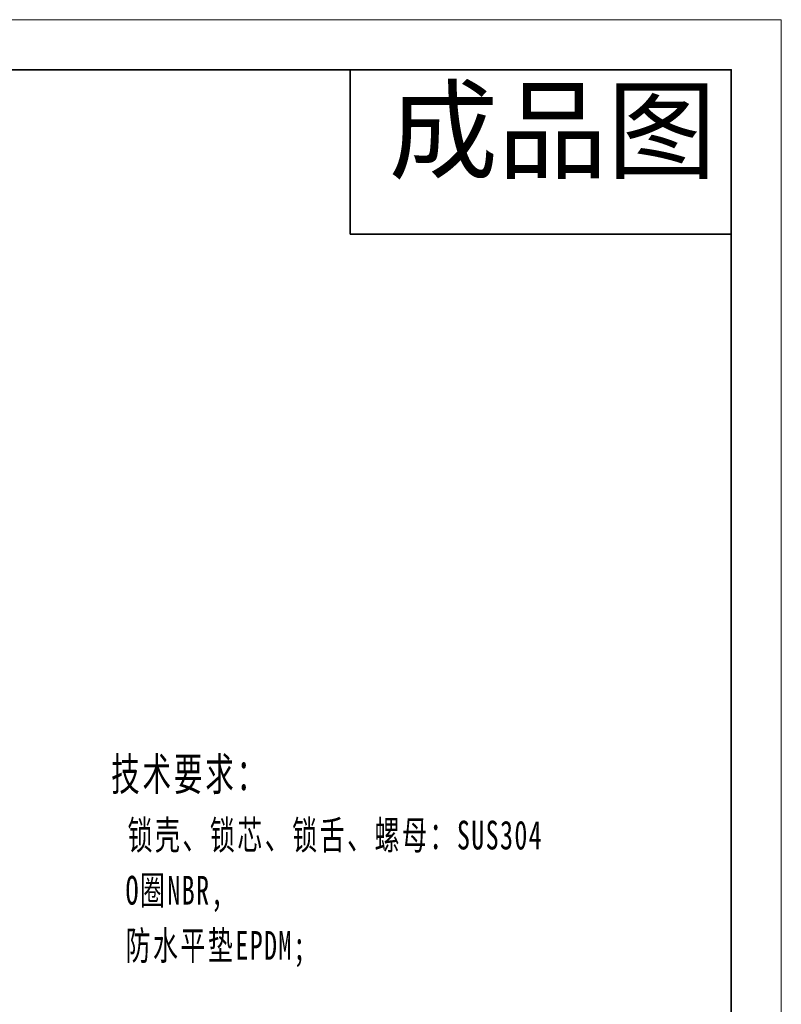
# Model space of a CAD drawing. Header units: millimetres. Extents: x 2628 to 3103, y 1509 to 1845.
# Tile 29 of 29: x 2982 to 3103, y 1687 to 1845. Entities that reach past the tile are written whole.
import ezdxf

# ---------------------------------------------------------------- set-up
doc = ezdxf.new("R2010")
doc.units = ezdxf.units.MM
for name, color, linetype, lineweight in [('尺寸线层', 3, 'Continuous', 18), ('粗实线层', 7, 'Continuous', 35), ('细实线层', 3, 'Continuous', 18)]:
    doc.layers.add(name, color=color, linetype=linetype, lineweight=lineweight)
doc.styles.add('TEXTSTYLE_2', font='arial.ttf')
doc.styles.add('标准', font='txt', dxfattribs={"width": 0.667})

msp = doc.modelspace()

# ---------------------------------------------------------------- linework, layer by layer
at = {"layer": '粗实线层'}
for p, q in [((3034.371, 1836.753), (3034.371, 1810.487)), ((3034.371, 1810.487), (3095.275, 1810.487))]:
    msp.add_line(p, q, dxfattribs=at)
msp.add_lwpolyline([(2656.563, 1836.753), (3095.275, 1836.753), (3095.275, 1514.665), (2656.563, 1514.665)], close=True, dxfattribs=at)
at = {"layer": '细实线层'}
msp.add_lwpolyline([(2628.039, 1844.754), (3103.275, 1844.754), (3103.275, 1508.728), (2628.039, 1508.728)], close=True, dxfattribs=at)

# ---------------------------------------------------------------- texts
at = {"insert": (3040.545, 1833.508), "char_height": 12.801, "width": 56.25427, "attachment_point": 1, "line_spacing_factor": 0.9, "style": 'TEXTSTYLE_2'}
msp.add_mtext('成品图', dxfattribs=at)
at = {"layer": '尺寸线层', "insert": (2996.213, 1726.836), "char_height": 4.59668, "width": 149.38493, "attachment_point": 1, "line_spacing_factor": 1.15057, "style": '标准'}
msp.add_mtext('{\\H1.14286x;\\T1.1;技术要求：\\P \\H0.875x;锁壳、锁芯、锁舌、螺母：SUS304^I\\P O圈NBR,\\P 防水平垫EPDM;\\P\\P\\H1.14286x;性能参数：\\P \\H0.875x;IP等级：IP65;\\P 解锁扭矩：小于等于0.79N/M;\\P 极限载荷：700N;\\P 固定螺丝扭矩：小于等于9N/M;\\P 固定螺母扭矩：不大于19N/m;\\P 门板厚度：Ts=1-5mm;\\P\\H1.14286x;功能：\\P\\H0.87499x; 解锁后旋转90度开关门。}', dxfattribs=at)

doc.saveas('drawing.dxf')
